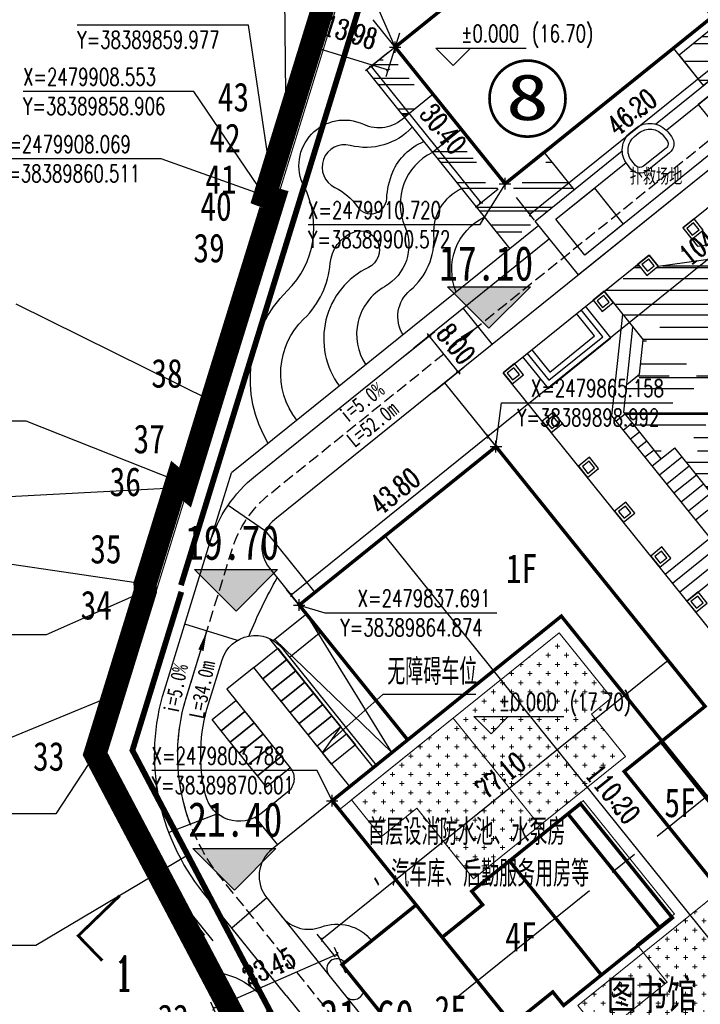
# Model space of a CAD drawing. Extents: x 38389316 to 38391210, y 2479116 to 2480544.
# Tile 18 of 68: x 38389816 to 38389934, y 2479768 to 2479939. Entities that reach past the tile are written whole.
import ezdxf
from ezdxf.enums import TextEntityAlignment as Align

# ---------------------------------------------------------------- set-up
doc = ezdxf.new("R2010")
doc.units = 0
doc.header["$LTSCALE"] = 2
for name, pattern in [('0', [0]), ('CENTER2', [1.125, 0.75, -0.125, 0.125, -0.125]), ('DASH', [0.35, 0.25, -0.1]), ('X2', [10, 8, -2])]:
    doc.linetypes.add(name, pattern=pattern)
doc.layers.get('0').update_dxf_attribs({"linetype": 'CONTINUOUS', "lineweight": 9})
doc.layers.get('Defpoints').update_dxf_attribs({"linetype": 'CONTINUOUS', "lineweight": 9})
for name, color, linetype in [('DIM_COOR', 3, 'CONTINUOUS'), ('DIM_ELEV', 3, 'CONTINUOUS'), ('DIM_SYMB', 3, 'CONTINUOUS'), ('hongxian', 1, 'CONTINUOUS'), ('PUB_TEXT', 7, 'CONTINUOUS'), ('u-road', 4, 'CONTINUOUS'), ('U_室外车位', 3, 'CONTINUOUS'), ('ZJ', 7, 'CONTINUOUS'), ('围墙', 7, 'CENTER2'), ('建筑', 31, 'CONTINUOUS'), ('建筑占地', 3, 'CONTINUOUS'), ('建筑轮廓', 2, 'CONTINUOUS'), ('文字', 7, 'CONTINUOUS'), ('校内道路中线', 1, 'CONTINUOUS'), ('路中线', 7, 'CENTER2'), ('道路', 33, 'CONTINUOUS')]:
    doc.layers.add(name, color=color, linetype=linetype)
for name, color, linetype, lineweight in [('尺寸标注', 7, 'CONTINUOUS', 9), ('屋顶绿化线', 126, 'CONTINUOUS', 9), ('建筑控制线', 6, '0', 9), ('规划坐标', 7, 'CONTINUOUS', 9)]:
    doc.layers.add(name, color=color, linetype=linetype, lineweight=lineweight)
doc.styles.add('-宋体', font='txt', dxfattribs={"width": 0.8})
doc.styles.add('_TCH_DIM', font='SIMPLEX', dxfattribs={"bigfont": 'GBCBIG'})
doc.styles.add('_TCH_LABEL', font='COMPLEX', dxfattribs={"bigfont": 'GBCBIG'})
doc.styles.add('_TCH_LABEL_T3', font='COMPLEX', dxfattribs={"width": 0.705882, "bigfont": 'GBCBIG'})
doc.styles.add('HZTXT', font='txt', dxfattribs={"width": 0.8})
doc.styles.add('中等线体', font='txt', dxfattribs={"width": 0.8})
doc.styles.add('宋体', font='txt', dxfattribs={"width": 0.8, "height": 8})
doc.dimstyles.new('_TCH_ARCH_M_M&&1', dxfattribs={"dimtxt": 1.275, "dimasz": 0.5, "dimexe": 1.25, "dimexo": 1.5, "dimgap": 0.6125, "dimtad": 1, "dimzin": 1, "dimdsep": 46, "dimtxsty": '_TCH_LABEL_T3', "dimblk": 'ARCHTICK', "dimcen": 0.09, "dimclrt": 7, "dimazin": 2, "dimtfac": 1, "dimtix": 1, "dimtmove": 2, "dimatfit": 3, "dimfxl": 1, "dimtolj": 1, "dimtzin": 0, "dimarcsym": 0})
pattern_1 = [(0, (0, 0), (13.97, 6.35), [95.25, -12.7, 31.75, -6.35]), (0, (8.4455, 3.175), (-6.35, 8.4455), [19.05, -2.0955, 38.1, -4.7625]), (0, (3.175, 5.3975), (33.02, 4.2545), [50.8, -8.89, 25.4, -6.35])]

# ---------------------------------------------------------------- blocks, each defined once
blk = doc.blocks.new('hyvahavb')
at = {"layer": 'DIM_ELEV'}
blk.add_hatch(color=10, dxfattribs=at).paths.add_polyline_path([(-173.18, -4360.83), (-182.18, -4351.83), (-164.18, -4351.83)])
at = {"layer": 'DIM_ELEV', "color": 10}
for p, q in [((-173.18, -4360.83), (-182.18, -4351.83)), ((-182.18, -4351.83), (-164.18, -4351.83)), ((-173.18, -4360.83), (-164.18, -4351.83))]:
    blk.add_line(p, q, dxfattribs=at)
blk = doc.blocks.new('_ArchTick')
at = {"color": 0, "linetype": 'ByBlock', "const_width": 0.4}
blk.add_lwpolyline([(-0.5, -0.5), (0.5, 0.5)], dxfattribs=at)
blk = doc.blocks.new('*D84')
at = {"layer": 'Defpoints', "color": 0}
for p in [(38389879.76, 2479849.68), (38389874.65, 2479845.56), (38389943.76, 2479759.73)]:
    blk.add_point(p, dxfattribs=at)
at = {"layer": '尺寸标注', "color": 0, "lineweight": -2}
for p, q in [((38389875.82, 2479846.5), (38389880.74, 2479850.46)), ((38389948.87, 2479763.84), (38389879.76, 2479849.68)), ((38389944.93, 2479760.67), (38389949.84, 2479764.62))]:
    blk.add_line(p, q, dxfattribs=at)
at = {"layer": '尺寸标注', "color": 0, "lineweight": -2, "xscale": 0.5, "yscale": 0.5, "zscale": 0.5}
for p, rotation in [((38389879.76, 2479849.68), 128.8364633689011), ((38389948.87, 2479763.84), 308.8364633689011)]:
    blk.add_blockref('_ArchTick', p, dxfattribs=dict(at, rotation=rotation))
at = {"layer": '尺寸标注', "color": 7, "insert": (38389919.31, 2479804.94), "char_height": 3.5, "attachment_point": 5, "rotation": 308.8365, "style": '_TCH_LABEL_T3'}
blk.add_mtext('\\A1;110.20', dxfattribs=at)
blk = doc.blocks.new('*D91')
at = {"layer": 'Defpoints', "color": 0}
for p in [(38389869.34, 2479942.38), (38389882.7, 2479938.26), (38389880.29, 2479930.44)]:
    blk.add_point(p, dxfattribs=at)
at = {"layer": '尺寸标注', "color": 0, "lineweight": -2}
for p, q in [((38389868.9, 2479940.94), (38389866.56, 2479933.37)), ((38389882.26, 2479936.82), (38389879.92, 2479929.25)), ((38389866.93, 2479934.56), (38389880.29, 2479930.44))]:
    blk.add_line(p, q, dxfattribs=at)
at = {"layer": '尺寸标注', "color": 0, "lineweight": -2, "xscale": 0.5, "yscale": 0.5, "zscale": 0.5}
for p, rotation in [((38389866.93, 2479934.56), 162.8522258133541), ((38389880.29, 2479930.44), 342.8522258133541)]:
    blk.add_blockref('_ArchTick', p, dxfattribs=dict(at, rotation=rotation))
at = {"layer": '尺寸标注', "color": 7, "insert": (38389873.77, 2479937.03), "char_height": 3.5, "attachment_point": 5, "rotation": 342.8522, "style": '_TCH_LABEL_T3'}
blk.add_mtext('\\A1;13.98', dxfattribs=at)
blk = doc.blocks.new('*D101')
at = {"layer": 'Defpoints', "color": 0}
for p in [(38389932.19, 2479823.92), (38389868.81, 2479779.71), (38389872.13, 2479775.57)]:
    blk.add_point(p, dxfattribs=at)
at = {"layer": '尺寸标注', "color": 0, "lineweight": -2}
for p, q in [((38389928.86, 2479828.06), (38389868.81, 2479779.71)), ((38389931.25, 2479825.09), (38389928.08, 2479829.03)), ((38389871.19, 2479776.74), (38389868.02, 2479780.68))]:
    blk.add_line(p, q, dxfattribs=at)
at = {"layer": '尺寸标注', "color": 0, "lineweight": -2, "xscale": 0.5, "yscale": 0.5, "zscale": 0.5}
for p, rotation in [((38389928.86, 2479828.06), 38.83646366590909), ((38389868.81, 2479779.71), 218.8364636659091)]:
    blk.add_blockref('_ArchTick', p, dxfattribs=dict(at, rotation=rotation))
at = {"layer": '尺寸标注', "color": 7, "insert": (38389899.8, 2479808.19), "char_height": 3.5, "attachment_point": 5, "rotation": 38.8365, "style": '_TCH_LABEL_T3'}
blk.add_mtext('\\A1;77.10', dxfattribs=at)
blk = doc.blocks.new('*D102')
at = {"layer": 'Defpoints', "color": 0}
for p in [(38389982.24, 2479928.24), (38389897.59, 2479866.9), (38389900.92, 2479862.77)]:
    blk.add_point(p, dxfattribs=at)
at = {"layer": '尺寸标注', "color": 0, "lineweight": -2}
for p, q in [((38389981.3, 2479929.41), (38389978.13, 2479933.34)), ((38389978.91, 2479932.37), (38389897.59, 2479866.9)), ((38389899.98, 2479863.94), (38389896.81, 2479867.87))]:
    blk.add_line(p, q, dxfattribs=at)
at = {"layer": '尺寸标注', "color": 0, "lineweight": -2, "xscale": 0.5, "yscale": 0.5, "zscale": 0.5}
for p, rotation in [((38389978.91, 2479932.37), 38.83647059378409), ((38389897.59, 2479866.9), 218.8364705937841)]:
    blk.add_blockref('_ArchTick', p, dxfattribs=dict(at, rotation=rotation))
at = {"layer": '尺寸标注', "color": 7, "insert": (38389935.94, 2479901.31), "char_height": 3.5, "attachment_point": 5, "rotation": 38.8365, "style": '_TCH_LABEL_T3'}
blk.add_mtext('\\A1;104.40', dxfattribs=at)
blk = doc.blocks.new('*D103')
at = {"layer": 'Defpoints', "color": 0}
for p in [(38389937.52, 2479938.5), (38389901.53, 2479909.53), (38389904.86, 2479905.4)]:
    blk.add_point(p, dxfattribs=at)
at = {"layer": '尺寸标注', "color": 0, "lineweight": -2}
for p, q in [((38389938.46, 2479937.33), (38389941.63, 2479933.4)), ((38389940.84, 2479934.37), (38389904.86, 2479905.4)), ((38389902.47, 2479908.36), (38389905.64, 2479904.43))]:
    blk.add_line(p, q, dxfattribs=at)
at = {"layer": '尺寸标注', "color": 0, "lineweight": -2, "xscale": 0.5, "yscale": 0.5, "zscale": 0.5}
for p, rotation in [((38389940.84, 2479934.37), 38.83647047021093), ((38389904.86, 2479905.4), 218.8364704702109)]:
    blk.add_blockref('_ArchTick', p, dxfattribs=dict(at, rotation=rotation))
at = {"layer": '尺寸标注', "color": 7, "insert": (38389922.53, 2479923.16), "char_height": 3.5, "attachment_point": 5, "rotation": 38.8365, "style": '_TCH_LABEL_T3'}
blk.add_mtext('\\A1;46.20', dxfattribs=at)
blk = doc.blocks.new('*D104')
at = {"layer": 'Defpoints', "color": 0}
for p in [(38389881.48, 2479934.38), (38389900.55, 2479910.7), (38389896.41, 2479907.37)]:
    blk.add_point(p, dxfattribs=at)
at = {"layer": '尺寸标注', "color": 0, "lineweight": -2}
for p, q in [((38389880.31, 2479933.44), (38389876.38, 2479930.27)), ((38389877.35, 2479931.05), (38389896.41, 2479907.37)), ((38389899.38, 2479909.76), (38389895.44, 2479906.59))]:
    blk.add_line(p, q, dxfattribs=at)
at = {"layer": '尺寸标注', "color": 0, "lineweight": -2, "xscale": 0.5, "yscale": 0.5, "zscale": 0.5}
for p, rotation in [((38389877.35, 2479931.05), 128.8364705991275), ((38389896.41, 2479907.37), 308.8364705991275)]:
    blk.add_blockref('_ArchTick', p, dxfattribs=dict(at, rotation=rotation))
at = {"layer": '尺寸标注', "color": 7, "insert": (38389889.86, 2479920.23), "char_height": 3.5, "attachment_point": 5, "rotation": 308.8365, "style": '_TCH_LABEL_T3'}
blk.add_mtext('\\A1;30.40', dxfattribs=at)
blk = doc.blocks.new('JHAJAVHB')
at = {"layer": '道路'}
h = blk.add_hatch(dxfattribs=at)
h.set_pattern_fill('AR-RROOF', color=170, scale=5, style=0)
h.set_pattern_definition([(77.672934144, (27771340.876, -34495599.234), (9.1860816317, 12.2922456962), [95.25, -12.7, 31.75, -6.35]), (77.672934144, (27771345.781, -34495591.661), (6.8951139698, -8.0066455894), [19.05, -2.0955, 38.1, -4.7625]), (77.672934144, (27771346.827, -34495597.2843), (11.2059145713, 31.3504170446), [50.8, -8.89, 25.4, -6.35])])
h.paths.add_polyline_path([(38389983.31, 2479843.98), (38389985.2, 2479854.1), (38389962.93, 2479852.23), (38389957.37, 2479859.14), (38389951.14, 2479854.12), (38389955.43, 2479848.79), (38389951.74, 2479837.91), (38389971.49, 2479813.38), (38389969.15, 2479811.49), (38389975.64, 2479803.44), (38389980.46, 2479802.92), (38389982.67, 2479804.69), (38389988.63, 2479804.05), (38389995.39, 2479795.65), (38390001.24, 2479800.35), (38389999.67, 2479802.3), (38390001.62, 2479803.86), (38390008.29, 2479821.83), (38389999.28, 2479824.15)])
at = {"layer": '道路', "flags": 128}
for points in [[(38389922.18, 2479850.71), (38389977.87, 2479781.54)], [(38389951.74, 2479837.91), (38389971.49, 2479813.38)], [(38389946.01, 2479821.11), (38389957.69, 2479830.51)], [(38389947.26, 2479819.55), (38389958.95, 2479828.95)], [(38389948.52, 2479817.99), (38389960.2, 2479827.4)], [(38390003.18, 2479801.92), (38390001.62, 2479803.86), (38390009.35, 2479824.66)], [(38389949.77, 2479816.43), (38389957.56, 2479822.7)], [(38389957.56, 2479822.7), (38389974.6, 2479801.54)], [(38389960.07, 2479819.59), (38389963.97, 2479822.72)], [(38389961.33, 2479818.03), (38389965.22, 2479821.17)], [(38389962.58, 2479816.47), (38389966.47, 2479819.61)], [(38389963.83, 2479814.91), (38389967.73, 2479818.05)], [(38389965.09, 2479813.36), (38389968.98, 2479816.49)], [(38390009.03, 2479806.62), (38390021.8, 2479816.9)], [(38389966.34, 2479811.8), (38389970.24, 2479814.93)], [(38389967.6, 2479810.24), (38389971.49, 2479813.38)], [(38389969.15, 2479811.49), (38389975.64, 2479803.44)], [(38389968.85, 2479808.68), (38389970.41, 2479809.94)], [(38389970.1, 2479807.12), (38389971.66, 2479808.38)], [(38389971.36, 2479805.57), (38389972.92, 2479806.82)], [(38389972.61, 2479804.01), (38389974.17, 2479805.26)], [(38389973.87, 2479802.45), (38389975.43, 2479803.71)], [(38389980.46, 2479802.92), (38389982.67, 2479804.69)], [(38389982.67, 2479804.69), (38389988.63, 2479804.05)], [(38389995.39, 2479795.65), (38389988.63, 2479804.05)], [(38389975.64, 2479803.44), (38389990.41, 2479801.84)], [(38389977.87, 2479781.54), (38390003.18, 2479801.92)], [(38389974.6, 2479801.54), (38389992.18, 2479799.64)], [(38389981.26, 2479784.26), (38389976.87, 2479789.72), (38389987.77, 2479798.49), (38389992.16, 2479793.04)], [(38389982.03, 2479784.89), (38389978.27, 2479789.56), (38389987.62, 2479797.09), (38389991.38, 2479792.41)], [(38389982.81, 2479785.52), (38389979.68, 2479789.41), (38389987.47, 2479795.68), (38389990.6, 2479791.79)]]:
    blk.add_lwpolyline(points, dxfattribs=at)
for points in [[(38389944.44, 2479823.05), (38389946.39, 2479824.62), (38389947.96, 2479822.67), (38389946.01, 2479821.11)], [(38389945.15, 2479822.98), (38389946.31, 2479823.92), (38389947.25, 2479822.75), (38389946.09, 2479821.81)], [(38389950.71, 2479815.26), (38389952.66, 2479816.83), (38389954.23, 2479814.88), (38389952.28, 2479813.32)], [(38389951.42, 2479815.19), (38389952.59, 2479816.13), (38389953.53, 2479814.96), (38389952.36, 2479814.02)], [(38389956.99, 2479807.47), (38389958.93, 2479809.04), (38389960.5, 2479807.1), (38389958.55, 2479805.53)], [(38390007.46, 2479808.57), (38390009.41, 2479810.14), (38390010.97, 2479808.19), (38390009.03, 2479806.62)], [(38390008.16, 2479808.49), (38390009.33, 2479809.43), (38390010.27, 2479808.26), (38390009.1, 2479807.32)], [(38389957.69, 2479807.4), (38389958.86, 2479808.34), (38389959.8, 2479807.17), (38389958.63, 2479806.23)], [(38389999.67, 2479802.3), (38390001.62, 2479803.86), (38390003.18, 2479801.92), (38390001.24, 2479800.35)], [(38390000.37, 2479802.22), (38390001.54, 2479803.16), (38390002.48, 2479801.99), (38390001.31, 2479801.05)], [(38389963.26, 2479799.69), (38389965.2, 2479801.25), (38389966.77, 2479799.31), (38389964.82, 2479797.74)], [(38389963.96, 2479799.61), (38389965.13, 2479800.55), (38389966.07, 2479799.38), (38389964.9, 2479798.44)], [(38389991.88, 2479796.03), (38389993.83, 2479797.59), (38389995.39, 2479795.65), (38389993.45, 2479794.08)], [(38389992.58, 2479795.95), (38389993.75, 2479796.89), (38389994.69, 2479795.72), (38389993.52, 2479794.78)], [(38389969.53, 2479791.9), (38389971.47, 2479793.46), (38389973.04, 2479791.52), (38389971.1, 2479789.95)], [(38389970.23, 2479791.82), (38389971.4, 2479792.76), (38389972.34, 2479791.59), (38389971.17, 2479790.65)], [(38389976.3, 2479783.48), (38389978.25, 2479785.05), (38389979.82, 2479783.1), (38389977.87, 2479781.54)], [(38389977, 2479783.41), (38389978.17, 2479784.35), (38389979.11, 2479783.18), (38389977.94, 2479782.24)]]:
    blk.add_lwpolyline(points, close=True, dxfattribs=at)
blk.add_lwpolyline([(38390009.03, 2479806.62), (38390006.48, 2479809.78), (38390011.91, 2479824.37, -0.58187), (38390015.34, 2479824.93), (38390021.8, 2479816.9)], format="xyb", dxfattribs=at)
blk = doc.blocks.new('*D132')
at = {"layer": 'Defpoints', "color": 0}
for p in [(38389900.92, 2479862.77), (38389863.47, 2479839.43), (38389866.8, 2479835.3)]:
    blk.add_point(p, dxfattribs=at)
at = {"layer": '尺寸标注', "color": 0, "lineweight": -2}
for p, q in [((38389897.59, 2479866.9), (38389863.47, 2479839.43)), ((38389899.98, 2479863.94), (38389896.81, 2479867.87)), ((38389865.86, 2479836.47), (38389862.69, 2479840.41))]:
    blk.add_line(p, q, dxfattribs=at)
at = {"layer": '尺寸标注', "color": 0, "lineweight": -2, "xscale": 0.5, "yscale": 0.5, "zscale": 0.5}
for p, rotation in [((38389897.59, 2479866.9), 38.83646366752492), ((38389863.47, 2479839.43), 218.8364636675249)]:
    blk.add_blockref('_ArchTick', p, dxfattribs=dict(at, rotation=rotation))
at = {"layer": '尺寸标注', "color": 7, "insert": (38389881.49, 2479857.47), "char_height": 3.5, "attachment_point": 5, "rotation": 38.8365, "style": '_TCH_LABEL_T3'}
blk.add_mtext('\\A1;43.80', dxfattribs=at)
blk = doc.blocks.new('A$C27605B2D')
at = {"layer": '建筑轮廓', "const_width": 600, "flags": 128}
for points in [[(24900, 110200), (24900, 80200), (8100, 80200), (8100, 57000), (-8400, 57000), (-8400, 23200), (8100, 23200), (8100, 0), (59100, 0), (59100, 52400), (68700, 52400), (68700, 110200)], [(8100, 0), (8100, 30400), (17100, 30400), (17100, 27400), (38500, 27400), (38500, 52800), (17100, 52800), (17100, 49800), (8100, 49800), (8100, 80200), (59100, 80200), (59100, 0)], [(8100, 49800), (17100, 49800), (17100, 52800), (25500, 52800), (25500, 27400), (17100, 27400), (17100, 30400), (8100, 30400)], [(50700, 52400), (58900, 52400), (58900, 27800), (50700, 27800)]]:
    blk.add_lwpolyline(points, close=True, dxfattribs=at)
blk.add_lwpolyline([(38500, 27400), (41300, 27400), (41300, 52800), (38500, 52800)], dxfattribs=at)
blk = doc.blocks.new('*D149')
at = {"layer": 'Defpoints', "color": 0}
for p in [(38389873.56, 2479772.51), (38389850.03, 2479767.74), (38389852.1, 2479763.05)]:
    blk.add_point(p, dxfattribs=at)
at = {"layer": '尺寸标注', "color": 0, "lineweight": -2}
for p, q in [((38389872.95, 2479773.88), (38389870.98, 2479778.35)), ((38389871.49, 2479777.2), (38389850.03, 2479767.74)), ((38389851.5, 2479764.42), (38389849.53, 2479768.89))]:
    blk.add_line(p, q, dxfattribs=at)
at = {"layer": '尺寸标注', "color": 0, "lineweight": -2, "xscale": 0.5, "yscale": 0.5, "zscale": 0.5}
for p, rotation in [((38389871.49, 2479777.2), 23.80037814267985), ((38389850.03, 2479767.74), 203.8003781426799)]:
    blk.add_blockref('_ArchTick', p, dxfattribs=dict(at, rotation=rotation))
at = {"layer": '尺寸标注', "color": 7, "insert": (38389859.65, 2479774.99), "char_height": 3.5, "attachment_point": 5, "rotation": 23.8004, "style": '_TCH_LABEL_T3'}
blk.add_mtext('\\A1;23.45', dxfattribs=at)
blk = doc.blocks.new('*D178')
at = {"layer": 'Defpoints', "color": 0}
for p in [(38389887.42, 2479884.35), (38389881.98, 2479879.96), (38389886.99, 2479873.73)]:
    blk.add_point(p, dxfattribs=at)
at = {"layer": '尺寸标注', "color": 0, "lineweight": -2}
for p, q in [((38389883.15, 2479880.9), (38389888.4, 2479885.13)), ((38389887.42, 2479884.35), (38389887.11, 2479884.74)), ((38389892.44, 2479878.11), (38389887.42, 2479884.35)), ((38389888.16, 2479874.67), (38389893.41, 2479878.9)), ((38389892.44, 2479878.11), (38389892.75, 2479877.72))]:
    blk.add_line(p, q, dxfattribs=at)
at = {"layer": '尺寸标注', "color": 0, "lineweight": -2, "xscale": 0.5, "yscale": 0.5, "zscale": 0.5}
for p, rotation in [((38389887.42, 2479884.35), 308.836470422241), ((38389892.44, 2479878.11), 128.836470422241)]:
    blk.add_blockref('_ArchTick', p, dxfattribs=dict(at, rotation=rotation))
at = {"layer": '尺寸标注', "color": 7, "insert": (38389892.07, 2479882.95), "char_height": 3.5, "attachment_point": 5, "rotation": 308.8365, "style": '_TCH_LABEL_T3'}
blk.add_mtext('\\A1;8.00', dxfattribs=at)

msp = doc.modelspace()

# ---------------------------------------------------------------- hatches: boundary and pattern name
at = {"layer": '屋顶绿化线'}
h = msp.add_hatch(dxfattribs=at)
h.set_pattern_fill('CROSS', color=256, style=0)
h.set_pattern_definition([(0, (0, 0), (1.5875, 1.5875), [0.79375, -2.38125]), (90, (0.3969, -0.3969), (-1.5875, 1.5875), [0.79375, -2.38125])])
h.paths.add_polyline_path([(38389895.099, 2479790.261), (38389921.428, 2479811.457), (38389915.533, 2479818.779), (38389919.038, 2479821.6), (38389909.945, 2479832.895), (38389873.958, 2479803.923), (38389879.1, 2479797.536), (38389885.254, 2479802.49)])
h.paths.add_polyline_path([(38389942.781, 2479792.109), (38389913.181, 2479768.279), (38389917.508, 2479762.904), (38389910.498, 2479757.26), (38389921.159, 2479744.018), (38389957.769, 2479773.492)])
at = {"layer": '道路'}
h = msp.add_hatch(dxfattribs=at)
h.set_pattern_fill('AR-RROOF', color=170, scale=5, style=0)
h.set_pattern_definition([(7e-06, (38390256.522, 2480347.759), (13.97, 6.35), [95.25, -12.7, 31.75, -6.35]), (7e-06, (38390264.967, 2480350.934), (-6.35, 8.4455), [19.05, -2.0955, 38.1, -4.7625]), (7e-06, (38390259.697, 2480353.1564), (33.02, 4.254504), [50.8, -8.89, 25.4, -6.35])])
h.paths.add_polyline_path([(38389935.281, 2479943.671), (38389930.829, 2479949.201), (38389937.759, 2479954.781), (38389947.352, 2479942.865), (38389946.52, 2479937.058), (38389934.986, 2479927.772), (38389930.723, 2479933.068), (38389937.499, 2479938.524), (38389938.668, 2479939.465)])
h = msp.add_hatch(dxfattribs=at)
h.set_pattern_fill('AR-RROOF', color=170, scale=5, style=0)
h.set_pattern_definition(pattern_1)
h.paths.add_polyline_path([(38389876.522, 2479930.385), (38389883.105, 2479922.208), (38389886.923, 2479925.281), (38389880.34, 2479933.458)])
h = msp.add_hatch(dxfattribs=at)
h.set_pattern_fill('AR-RROOF', color=170, scale=5, style=0)
h.set_pattern_definition(pattern_1)
h.paths.add_polyline_path([(38389908.29, 2479915.007), (38389905.834, 2479913.03), (38389904.081, 2479911.619), (38389900.344, 2479908.611), (38389891.814, 2479919.206), (38389887.996, 2479916.132), (38389900.788, 2479900.24), (38389907.564, 2479905.695), (38389907.564, 2479905.695), (38389912.553, 2479909.712)])

# ---------------------------------------------------------------- linework, layer by layer
at = {"layer": 'DIM_COOR', "color": 3}
for p, q in [((38389881.508, 2479934.399), (38389868.549, 2479964.028)), ((38389862.629, 2479920.62), (38389862.302, 2479950.99)), ((38389856.111, 2479938.209), (38389826.411, 2479938.209)), ((38389859.977, 2479912.025), (38389856.111, 2479938.209)), ((38389881.508, 2479933.399), (38389881.508, 2479935.399)), ((38389880.508, 2479934.399), (38389882.508, 2479934.399)), ((38389846.607, 2479926.711), (38389817.017, 2479926.711)), ((38389858.906, 2479908.553), (38389846.607, 2479926.711)), ((38389862.629, 2479919.62), (38389862.629, 2479921.62)), ((38389861.629, 2479920.62), (38389863.629, 2479920.62)), ((38389840.924, 2479915.039), (38389812.654, 2479915.039)), ((38389860.511, 2479908.069), (38389840.924, 2479915.039)), ((38389859.977, 2479911.025), (38389859.977, 2479913.025)), ((38389858.977, 2479912.025), (38389860.977, 2479912.025)), ((38389900.572, 2479909.72), (38389900.572, 2479911.72)), ((38389858.906, 2479907.553), (38389858.906, 2479909.553)), ((38389900.572, 2479910.72), (38389896.122, 2479903.607)), ((38389899.572, 2479910.72), (38389901.572, 2479910.72)), ((38389857.906, 2479908.553), (38389859.906, 2479908.553)), ((38389859.511, 2479908.069), (38389861.511, 2479908.069)), ((38389860.511, 2479907.069), (38389860.511, 2479909.069)), ((38389896.122, 2479903.607), (38389866.422, 2479903.607)), ((38389849.696, 2479873.099), (38389815.829, 2479889.828)), ((38389849.696, 2479872.099), (38389849.696, 2479874.099)), ((38389848.696, 2479873.099), (38389850.696, 2479873.099)), ((38389898.992, 2479865.158), (38389899.964, 2479872.737)), ((38389899.964, 2479872.737), (38389929.664, 2479872.737)), ((38389817.541, 2479869.562), (38389787.841, 2479869.562)), ((38389843.69, 2479859.24), (38389817.541, 2479869.562)), ((38389897.992, 2479865.158), (38389899.992, 2479865.158)), ((38389898.992, 2479864.158), (38389898.992, 2479866.158)), ((38389843.69, 2479858.24), (38389843.69, 2479860.24)), ((38389842.69, 2479859.24), (38389844.69, 2479859.24)), ((38389845.083, 2479857.07), (38389845.083, 2479859.07)), ((38389845.083, 2479858.07), (38389814.626, 2479856.451)), ((38389844.083, 2479858.07), (38389846.083, 2479858.07)), ((38389838.15, 2479841.287), (38389813.09, 2479844.998)), ((38389837.15, 2479841.287), (38389839.15, 2479841.287)), ((38389838.15, 2479840.287), (38389838.15, 2479842.287)), ((38389838.213, 2479839.143), (38389838.213, 2479841.143)), ((38389838.213, 2479840.143), (38389821.034, 2479832.541)), ((38389837.213, 2479840.143), (38389839.213, 2479840.143)), ((38389863.874, 2479837.691), (38389865.874, 2479837.691)), ((38389864.874, 2479836.691), (38389864.874, 2479838.691)), ((38389864.874, 2479837.691), (38389869.315, 2479836.329)), ((38389869.315, 2479836.329), (38389899.125, 2479836.329)), ((38389821.034, 2479832.541), (38389791.774, 2479832.541)), ((38389829.5, 2479810.903), (38389829.5, 2479812.903)), ((38389829.5, 2479811.903), (38389822.704, 2479801.494)), ((38389828.5, 2479811.903), (38389830.5, 2479811.903)), ((38389868.015, 2479809.01), (38389839.305, 2479809.01)), ((38389870.601, 2479803.788), (38389868.015, 2479809.01)), ((38389869.601, 2479803.788), (38389871.601, 2479803.788)), ((38389870.601, 2479802.788), (38389870.601, 2479804.788)), ((38389822.704, 2479801.494), (38389793.004, 2479801.494))]:
    msp.add_line(p, q, dxfattribs=at)
at = {"layer": 'DIM_ELEV', "color": 3}
for p, q in [((38389891.59, 2479931.224), (38389888.59, 2479934.224)), ((38389888.59, 2479934.224), (38389904.24, 2479934.224)), ((38389891.59, 2479931.224), (38389894.59, 2479934.224)), ((38389898.13, 2479815.383), (38389895.13, 2479818.383)), ((38389895.13, 2479818.383), (38389910.78, 2479818.383)), ((38389898.13, 2479815.383), (38389901.13, 2479818.383))]:
    msp.add_line(p, q, dxfattribs=at)
at = {"layer": 'DIM_SYMB', "color": 3}
for points in [[(38389858.49, 2479855.917, 0, 0, 0), (38389895.879, 2479886.017, 0, 0.933, 0), (38389893.153, 2479883.822, 0, 0, 0)], [(38389847.631, 2479829.19, 0, 0, 0), (38389848.874, 2479833.212, 0, 0.933, 0), (38389847.84, 2479829.868, 0, 0, 0)]]:
    msp.add_lwpolyline(points, format="xyseb", dxfattribs=at)
at = {"layer": 'DIM_SYMB', "color": 3, "flags": 128}
msp.add_lwpolyline([(38389846.012, 2479799.712, -0.166798), (38389845.336, 2479821.772), (38389848.874, 2479833.212)], format="xyb", dxfattribs=at)
at = {"layer": 'DIM_SYMB', "color": 0, "flags": 128}
for points in [[(38389832.617, 2479822.006), (38389808.478, 2479812.109), (38389752.547, 2479812.109)], [(38389895.496, 2479822.204), (38389879.354, 2479822.204), (38389870.53, 2479814.322)], [(38389845.546, 2479794.364), (38389819.193, 2479778.685), (38389770.888, 2479778.685)]]:
    msp.add_lwpolyline(points, dxfattribs=at)
at = {"layer": 'DIM_SYMB', "const_width": 0.5}
msp.add_lwpolyline([(38389830.744, 2479776.058), (38389826.574, 2479780.371), (38389833.763, 2479787.322)], dxfattribs=at)
at = {"layer": 'hongxian', "linetype": 'CENTER2', "ltscale": 10, "const_width": 4, "flags": 128}
msp.add_lwpolyline([(38389895.821, 2480028.193), (38389931.464, 2480063.836), (38389967.107, 2480099.478), (38390034.514, 2480012.704), (38390085.513, 2479951.337), (38390109.125, 2479922.008), (38390099.174, 2479835.353), (38390090.018, 2479755.614), (38390089.574, 2479753.321), (38390087.685, 2479746.141), (38390087.168, 2479744.568), (38390086.821, 2479743.508), (38390085.995, 2479741.198), (38390084.384, 2479737.279), (38390082.352, 2479732.869), (38390079.285, 2479727.323), (38390075.397, 2479721.295), (38390071.094, 2479715.722), (38390066.159, 2479710.286), (38390059.432, 2479704.206), (38390057.516, 2479702.804), (38390006.515, 2479673.75), (38389771.971, 2479540.139), (38389769.573, 2479540.772), (38389767.541, 2479540.37), (38389758.715, 2479556.815), (38389776.68, 2479567.049), (38389761.772, 2479593.219), (38389796.421, 2479704.964), (38389796.94, 2479706.639), (38389842.037, 2479730.453), (38389853.283, 2479766.864), (38389829.5, 2479811.903), (38389838.213, 2479840.143), (38389838.15, 2479841.287), (38389843.69, 2479859.24), (38389845.083, 2479858.07), (38389849.696, 2479873.099), (38389860.511, 2479908.069), (38389859.262, 2479908.421), (38389858.906, 2479908.553), (38389859.977, 2479912.025), (38389862.629, 2479920.62)], close=True, dxfattribs=at)
at = {"layer": 'u-road', "flags": 128}
for points in [[(38389930.18, 2479741.089), (38390032.929, 2479823.81, 0.4142135), (38390034.751, 2479840.683), (38389968.028, 2479923.562, 0.4142136), (38389951.156, 2479925.384), (38389860.642, 2479852.516, 0.4142187), (38389859.731, 2479844.079), (38389866.128, 2479836.133)], [(38389862.622, 2479770.006), (38389848.219, 2479787.897, -0.2494295), (38389841.515, 2479822.954), (38389849.409, 2479848.48, -0.149354), (38389857.287, 2479860.084), (38389884.758, 2479882.199)], [(38389856.189, 2479832.342, -0.0363725), (38389861.08, 2479842.404, -0.0363725)], [(38389852.347, 2479823.113), (38389863.321, 2479809.481, -0.4142136), (38389862.866, 2479805.263), (38389858.226, 2479801.528, -0.5516142), (38389848.624, 2479804.82, -0.1338506), (38389849.158, 2479820.59), (38389851.514, 2479828.209, -0.6007297), (38389861.92, 2479830.198), (38389878.234, 2479809.933)], [(38389880.415, 2479811.689), (38389860.163, 2479795.385, 0.4142143), (38389859.252, 2479786.949), (38389859.252, 2479786.949)], [(38389861.838, 2479783.737), (38389861.838, 2479783.737, 0.3248933), (38389868.645, 2479781.891, -0.3248931), (38389877.438, 2479779.508, 0.3248931)], [(38389862.622, 2479770.006), (38389899.549, 2479724.138, -0.0208607), (38389899.549, 2479724.138, -0.0208607)]]:
    msp.add_lwpolyline(points, format="xyb", dxfattribs=at)
for points in [[(38389908.285, 2479901.14), (38389884.758, 2479882.199)], [(38389893.327, 2479889.098), (38389898.343, 2479882.866)], [(38389859.037, 2479850.523), (38389852.554, 2479854.975)], [(38389866.128, 2479836.133), (38389860.413, 2479831.532)], [(38389860.676, 2479831.744), (38389880.961, 2479812.128), (38389866.128, 2479836.133)], [(38389854.155, 2479831.579), (38389845.053, 2479834.394)], [(38389868.637, 2479833.018), (38389863.184, 2479828.628)], [(38389877.767, 2479809.557), (38389859.812, 2479831.859)], [(38389857.02, 2479826.875), (38389852.347, 2479823.113)], [(38389873.639, 2479806.234), (38389857.02, 2479826.875)], [(38389890.23, 2479819.591), (38389884.778, 2479815.201)], [(38389850.738, 2479801.497), (38389842.27, 2479798.299)], [(38389857.26, 2479800.893), (38389861.093, 2479796.133)], [(38389859.252, 2479786.949), (38389853.209, 2479781.698)], [(38389859.252, 2479786.949), (38389870.038, 2479773.551)], [(38389870.038, 2479773.551), (38389899.435, 2479737.037)]]:
    msp.add_lwpolyline(points, dxfattribs=at)
at = {"layer": 'u-road'}
for centre, start, end in [((38389871.401, 2479774.648), 38.83657, 218.83657), ((38389874.286, 2479771.065), 218.83657, 349.9161)]:
    msp.add_arc(centre, 1.75, start, end, dxfattribs=at)
at = {"layer": 'U_室外车位'}
for points in [[(38389861.149, 2479830.199), (38389862.716, 2479828.252), (38389858.588, 2479824.928), (38389857.02, 2479826.875)], [(38389862.716, 2479828.252), (38389864.284, 2479826.304), (38389860.156, 2479822.981), (38389858.588, 2479824.928)], [(38389864.284, 2479826.304), (38389865.852, 2479824.357), (38389861.724, 2479821.033), (38389860.156, 2479822.981)], [(38389865.852, 2479824.357), (38389867.42, 2479822.409), (38389863.291, 2479819.086), (38389861.724, 2479821.033)], [(38389867.42, 2479822.409), (38389868.987, 2479820.462), (38389864.859, 2479817.138), (38389863.291, 2479819.086)], [(38389853.915, 2479821.165), (38389855.482, 2479819.218), (38389851.354, 2479815.894), (38389849.786, 2479817.842)], [(38389855.482, 2479819.218), (38389857.05, 2479817.271), (38389852.922, 2479813.947), (38389851.354, 2479815.894)], [(38389868.987, 2479820.462), (38389870.555, 2479818.515), (38389866.427, 2479815.191), (38389864.859, 2479817.139)], [(38389857.05, 2479817.271), (38389858.618, 2479815.323), (38389854.489, 2479812), (38389852.922, 2479813.947)], [(38389870.556, 2479818.515), (38389872.124, 2479816.568), (38389867.995, 2479813.244), (38389866.428, 2479815.192)], [(38389858.618, 2479815.323), (38389860.186, 2479813.376), (38389856.057, 2479810.052), (38389854.489, 2479812)], [(38389860.186, 2479813.376), (38389861.753, 2479811.429), (38389857.625, 2479808.105), (38389856.057, 2479810.052)], [(38389861.753, 2479811.429), (38389863.321, 2479809.481), (38389859.193, 2479806.158), (38389857.625, 2479808.105)]]:
    msp.add_lwpolyline(points, close=True, dxfattribs=at)
at = {"layer": 'U_室外车位', "color": 83}
msp.add_lwpolyline([(38389873.064, 2479815.4), (38389874.632, 2479813.452), (38389870.504, 2479810.129), (38389868.936, 2479812.077), (38389873.064, 2479815.4), (38389872.124, 2479816.568), (38389867.995, 2479813.244), (38389868.936, 2479812.077), (38389872.124, 2479816.568)], dxfattribs=at)
at = {"layer": 'ZJ', "color": 3, "linetype": 'Continuous', "const_width": 0.471}
msp.add_lwpolyline([(38389911.046, 2479925.473, 1), (38389897.87, 2479925.473, 1)], format="xyb", close=True, dxfattribs=at)
at = {"layer": '围墙', "linetype": 'DASH', "ltscale": 6, "const_width": 0.2, "flags": 128}
for points in [[(38389898.835, 2480030.5), (38389830.899, 2479810.324)], [(38389830.899, 2479810.324), (38389853.822, 2479766.914), (38389842.454, 2479730.108), (38389797.356, 2479706.293), (38389762.314, 2479593.278), (38389777.362, 2479566.862)]]:
    msp.add_lwpolyline(points, dxfattribs=at)
at = {"layer": '屋顶绿化线', "flags": 128}
for points in [[(38389873.958, 2479803.923), (38389879.1, 2479797.536), (38389885.254, 2479802.49), (38389895.099, 2479790.261), (38389921.428, 2479811.457), (38389915.533, 2479818.779), (38389919.038, 2479821.6), (38389909.945, 2479832.895)], [(38389921.159, 2479744.018), (38389910.498, 2479757.26), (38389917.508, 2479762.904), (38389913.181, 2479768.279), (38389942.781, 2479792.109), (38389957.769, 2479773.492)]]:
    msp.add_lwpolyline(points, close=True, dxfattribs=at)
at = {"layer": '建筑', "color": 152, "linetype": 'DASH', "ltscale": 10, "const_width": 0.2, "flags": 128}
msp.add_lwpolyline([(38389871.855, 2479802.23), (38389891.562, 2479818.096), (38389907.428, 2479798.388), (38389914.127, 2479803.781), (38389929.93, 2479784.152), (38389923.387, 2479778.885), (38389928.654, 2479772.341), (38389908.791, 2479756.35)], close=True, dxfattribs=at)
at = {"layer": '建筑占地', "color": 6, "flags": 128}
for points in [[(38389917.495, 2479963.372), (38389936.559, 2479939.692), (38389900.572, 2479910.72), (38389881.509, 2479934.398)], [(38389864.874, 2479837.691), (38389898.992, 2479865.158), (38389935.238, 2479820.136), (38389927.76, 2479814.115), (38389960.62, 2479773.299), (38389920.894, 2479741.317), (38389906.346, 2479759.388), (38389893.493, 2479749.041), (38389872.297, 2479775.369), (38389885.15, 2479785.716), (38389870.601, 2479803.788), (38389883.687, 2479814.323)], [(38389911.463, 2479801.509), (38389901.337, 2479793.356), (38389917.265, 2479773.571), (38389927.391, 2479781.724)]]:
    msp.add_lwpolyline(points, close=True, dxfattribs=at)
at = {"layer": '建筑控制线', "linetype": 'X2', "const_width": 1, "flags": 128}
for points in [[(38389844.382, 2479841.134), (38389849.418, 2479857.455), (38389849.963, 2479859.222), (38389864.635, 2479906.77), (38389865.711, 2479910.257), (38389868.362, 2479918.851), (38389901.116, 2480025.002), (38389907.36, 2480031.246), (38389960.223, 2480084.109)], [(38390101.436, 2479907.64), (38390093.2, 2479835.926), (38390093.199, 2479835.913), (38390084.084, 2479756.528), (38390083.721, 2479754.656), (38390081.928, 2479747.841), (38390081.531, 2479746.63), (38390081.526, 2479746.618), (38390081.144, 2479745.452), (38390080.392, 2479743.35), (38390078.882, 2479739.676), (38390076.995, 2479735.58), (38390074.133, 2479730.404), (38390070.493, 2479724.761), (38390066.491, 2479719.578), (38390061.916, 2479714.539), (38390055.639, 2479708.865), (38390054.249, 2479707.848), (38390027.126, 2479692.397), (38390027.105, 2479692.384), (38389771.132, 2479546.566), (38389771.008, 2479546.599), (38389766.768, 2479554.497), (38389784.863, 2479564.805), (38389768.274, 2479593.928), (38389801.936, 2479702.492), (38389847.036, 2479726.308), (38389859.749, 2479767.468), (38389835.966, 2479812.508), (38389844.445, 2479839.99)]]:
    msp.add_lwpolyline(points, dxfattribs=at)
at = {"layer": '建筑轮廓', "const_width": 0.6, "flags": 128}
msp.add_lwpolyline([(38389917.495, 2479963.372), (38389881.508, 2479934.399), (38389900.572, 2479910.72), (38389936.559, 2479939.692)], close=True, dxfattribs=at)
at = {"layer": '校内道路中线', "color": 10, "linetype": 'DASH', "ltscale": 4, "flags": 128}
msp.add_lwpolyline([(38389902.664, 2479726.647), (38389851.334, 2479790.405, -0.2494295), (38389845.336, 2479821.772), (38389853.231, 2479847.298, -0.149354), (38389859.796, 2479856.968), (38389961.11, 2479938.533)], format="xyb", dxfattribs=at)
at = {"layer": '规划坐标', "color": 7, "linetype": 'Continuous'}
for centre in [(38389862.629, 2479920.62), (38389859.977, 2479912.025), (38389858.906, 2479908.553), (38389859.262, 2479908.421), (38389860.511, 2479908.069), (38389849.696, 2479873.099), (38389843.69, 2479859.24), (38389845.083, 2479858.07), (38389838.15, 2479841.287), (38389838.213, 2479840.143), (38389829.5, 2479811.903)]:
    msp.add_circle(centre, 1.5, dxfattribs=at)
at = {"layer": '路中线', "color": 8, "ltscale": 20, "flags": 128}
msp.add_lwpolyline([(38389856.807, 2479741.203), (38390378.674, 2480161.342)], dxfattribs=at)
at = {"layer": '道路', "flags": 128}
for points in [[(38389935.281, 2479943.671), (38389930.829, 2479949.201), (38389937.759, 2479954.781), (38389947.352, 2479942.865), (38389946.52, 2479937.058), (38389934.986, 2479927.772), (38389930.723, 2479933.068), (38389937.499, 2479938.524), (38389938.668, 2479939.465), (38389935.281, 2479943.671)], [(38389881.508, 2479934.399), (38389877.682, 2479939.151)], [(38389881.507, 2479934.397), (38389876.523, 2479930.386)], [(38389881.508, 2479934.399), (38389896.245, 2479916.095)], [(38389881.508, 2479934.399), (38389888.091, 2479926.222)], [(38389926.65, 2479921.061), (38389941.762, 2479933.227), (38389949.287, 2479923.879)], [(38389934.986, 2479927.772), (38389929.828, 2479934.18)], [(38389876.522, 2479930.385), (38389901.415, 2479899.461)], [(38389928.627, 2479920.085), (38389940.679, 2479929.788), (38389945.696, 2479923.556), (38389914.368, 2479898.335), (38389909.351, 2479904.566), (38389921.533, 2479914.373)], [(38389888.091, 2479926.222), (38389883.105, 2479922.208)], [(38389949.287, 2479923.88), (38389913.302, 2479894.909), (38389905.776, 2479904.256), (38389920.886, 2479916.42)], [(38389892.983, 2479920.147), (38389887.996, 2479916.132)], [(38389912.553, 2479909.712), (38389907.349, 2479916.176)], [(38389906.404, 2479903.477), (38389901.415, 2479899.461)], [(38389901.415, 2479899.461), (38389853.162, 2479860.614)], [(38389890.086, 2479876.22), (38389900.246, 2479863.6)], [(38389849.409, 2479848.48), (38389853.162, 2479860.614)], [(38389859.037, 2479850.523), (38389867.6, 2479839.886)], [(38389849.955, 2479779.52), (38389840.204, 2479791.631)], [(38389848.523, 2479780.501), (38389841.428, 2479789.314)]]:
    msp.add_lwpolyline(points, dxfattribs=at)
for points in [[(38389940.679, 2479929.788), (38389934.058, 2479924.457), (38389939.075, 2479918.226), (38389945.696, 2479923.556)], [(38389909.351, 2479904.566), (38389916.05, 2479909.959), (38389921.067, 2479903.728), (38389914.368, 2479898.335)]]:
    msp.add_lwpolyline(points, close=True, dxfattribs=at)
for points in [[(38389859.509, 2479865.723, -0.3472319), (38389862.816, 2479892.175, 0.3280811), (38389865.711, 2479910.257, -0.7117605), (38389876.005, 2479921.047, 0.3040523), (38389883.105, 2479922.208, -0.0181457)], [(38389884.467, 2479920.516, -0.2761248), (38389873.717, 2479917.36, 0.9062517), (38389871.044, 2479910.073, -0.1297999), (38389874.982, 2479906.703, 0.7157463), (38389880.045, 2479908.138, -0.0872471), (38389881.108, 2479912.758, -0.200839), (38389886.482, 2479918.013, -0.1072098)], [(38389925.207, 2479912.967), (38389925.207, 2479912.967, -0.4142136), (38389922.395, 2479913.27), (38389921.768, 2479914.049, -0.4142136), (38389922.375, 2479919.673), (38389923.154, 2479920.301, -0.4142136), (38389928.778, 2479919.693), (38389929.405, 2479918.914, -0.4142136), (38389929.102, 2479916.102), (38389925.207, 2479912.967)], [(38389887.996, 2479916.132, 0.4030916), (38389883.206, 2479903.306, -0.3846879), (38389879.684, 2479892.87, 0.4365787), (38389876.419, 2479879.337, 0.4365787)], [(38389882.877, 2479884.536, -0.371266), (38389884.113, 2479892.244, 0.2360742), (38389888.246, 2479901.853, -0.3046296), (38389893.008, 2479909.906, 0.0358646)], [(38389892.085, 2479891.949, -0.3940176), (38389896.989, 2479904.959, -0.2408405)], [(38389864.479, 2479869.725, -0.3841751), (38389865.696, 2479887.305, 0.1817507), (38389870.269, 2479896.943, -0.2815907), (38389874.188, 2479902.29, -0.9709488), (38389876.892, 2479896.216, 0.4719013), (38389871.846, 2479875.656, 2.5582308)], [(38389849.416, 2479774.187, -0.2755287), (38389860.723, 2479766.354, -0.1025271), (38389863.709, 2479753.178, -1234.0662048)]]:
    msp.add_lwpolyline(points, format="xyb", dxfattribs=at)
msp.add_lwpolyline([(38389924.58, 2479913.746, -0.4141893), (38389923.174, 2479913.898), (38389922.547, 2479914.676, -0.4142136), (38389923.002, 2479918.895), (38389923.781, 2479919.522, -0.4142136), (38389927.999, 2479919.066), (38389928.626, 2479918.287, -0.4142136), (38389928.475, 2479916.881)], format="xyb", close=True, dxfattribs=at)

# ---------------------------------------------------------------- block references
at = {"layer": 'DIM_ELEV', "color": 10, "xscale": 0.8, "yscale": 0.8, "zscale": 0.8, "rotation": 6.55795981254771e-06}
for p in [(38390036.306, 2483374.331), (38389992.48, 2483325.3), (38389992.195, 2483276.968)]:
    msp.add_blockref('hyvahavb', p, dxfattribs=at)
at = {"layer": '建筑轮廓', "xscale": 0.001, "yscale": 0.001, "zscale": 0.001, "rotation": 38.83646703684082}
msp.add_blockref('A$C27605B2D', (38389914.585, 2479736.237), dxfattribs=at)
at = {"layer": '道路', "xscale": -1, "rotation": 257.6729341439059}
msp.add_blockref('JHAJAVHB', (27771340.876, -34495599.234), dxfattribs=at)

# ---------------------------------------------------------------- texts
at = {"layer": 'DIM_ELEV', "color": 10, "style": '-宋体', "width": 0.8}
for s, p in [('17.10', (38389889.127, 2479893.921)), ('19.70', (38389845.085, 2479845.541)), ('21.40', (38389845.626, 2479797.543)), ('21.60', (38389868.435, 2479763.298))]:
    msp.add_text(s, height=6, rotation=0.00001, dxfattribs=at).set_placement(p)
at = {"layer": 'DIM_SYMB', "color": 0, "style": '宋体', "width": 0.8}
for s, rotation, p in [('L=52.0m', 38.72587, (38389874.473, 2479864.825)), ('L=34.0m', 78.65416, (38389848.346, 2479817.803)), ('i=5.0%', 78.65416, (38389843.913, 2479818.659))]:
    msp.add_text(s, height=2.6582, rotation=rotation, dxfattribs=at).set_placement(p)
at = {"layer": 'PUB_TEXT', "color": 7, "style": '_TCH_DIM', "width": 0.705882}
for s, p in [('%%P0.000', (38389892.94, 2479935.274)), ('X=2479910.720', (38389866.422, 2479904.657)), ('Y=38389900.572', (38389866.422, 2479899.582)), ('X=2479865.158', (38389905.064, 2479873.787)), ('Y=38389898.992', (38389902.664, 2479868.712)), ('X=2479837.691', (38389875.025, 2479837.379)), ('Y=38389864.874', (38389872.025, 2479832.304)), ('%%P0.000', (38389899.48, 2479819.433)), ('X=2479803.788', (38389839.305, 2479810.06)), ('Y=38389870.601', (38389839.305, 2479804.985))]:
    msp.add_text(s, height=2.975, dxfattribs=at).set_placement(p)
at = {"layer": 'PUB_TEXT', "color": 3, "linetype": 'ByBlock', "style": '_TCH_DIM', "width": 0.705882}
for s, p in [('(16.70)', (38389905.24, 2479935.274)), ('(17.70)', (38389911.78, 2479819.433))]:
    msp.add_text(s, height=2.975, dxfattribs=at).set_placement(p)
at = {"layer": 'PUB_TEXT', "color": 7}
for s, height, rotation, style, width, p in [('Y=38389859.977', 2.975, 0.00001, '_TCH_DIM', 0.705882, (38389826.411, 2479934.184)), ('X=2479908.553', 2.975, 0.00001, '_TCH_DIM', 0.705882, (38389817.017, 2479927.761)), ('Y=38389858.906', 2.975, 0.00001, '_TCH_DIM', 0.705882, (38389817.017, 2479922.686)), ('X=2479908.069', 2.975, 0.00001, '_TCH_DIM', 0.705882, (38389812.654, 2479916.089)), ('Y=38389860.511', 2.975, 0.00001, '_TCH_DIM', 0.705882, (38389812.654, 2479911.014)), ('i=5.0%', 2.6582, 38.83603, '宋体', 0.8, (38389873.144, 2479869.062)), ('1', 5.95, 0.00001, '_TCH_LABEL', 0.705882, (38389832.694, 2479770.883))]:
    msp.add_text(s, height=height, rotation=rotation, dxfattribs=dict(at, style=style, width=width)).set_placement(p)
at = {"layer": 'ZJ', "linetype": 'Continuous', "style": 'HZTXT', "width": 1.310228}
msp.add_text('8', height=8, rotation=0.00001, dxfattribs=at).set_placement((38389900.731, 2479921.746), (38389908.185, 2479921.746), align=Align.FIT)
at = {"layer": '文字', "style": '中等线体'}
for s, height, width, p in [('扑救场地', 2.5, 0.7, (38389922.191, 2479910.82)), ('1F', 5, 0.8, (38389900.705, 2479841.535)), ('5F', 5, 0.8, (38389928.186, 2479800.939)), ('首层设消防水池、水泵房', 4, 0.6, (38389876.72, 2479796.523)), ('、汽车库、后勤服务用房等', 4, 0.6, (38389877.698, 2479789.316)), ('4F', 5, 0.8, (38389900.584, 2479777.705)), ('图书馆', 5, 0.8, (38389918.233, 2479767.66)), ('2F', 5, 0.8, (38389888.337, 2479764.978))]:
    msp.add_text(s, height=height, dxfattribs=dict(at, width=width)).set_placement(p)
at = {"layer": '文字', "style": '中等线体', "width": 0.6}
msp.add_text('无障碍车位', height=4, dxfattribs=at).set_placement((38389887.944, 2479824.293), align=Align.CENTER)
at = {"layer": '规划坐标', "color": 7, "linetype": 'Continuous', "style": '宋体', "width": 0.8}
for s, p in [('43', (38389853.482, 2479925.709)), ('42', (38389852.019, 2479918.66)), ('41', (38389851.314, 2479911.479)), ('40', (38389850.461, 2479906.764)), ('39', (38389849.254, 2479899.549)), ('38', (38389841.964, 2479877.835)), ('37', (38389838.875, 2479866.452)), ('36', (38389834.727, 2479859.038)), ('35', (38389831.374, 2479847.369)), ('34', (38389829.7, 2479837.646)), ('33', (38389821.454, 2479811.435)), ('32', (38389843.044, 2479765.924))]:
    msp.add_text(s, height=5, dxfattribs=at).set_placement(p, align=Align.MIDDLE)

# ---------------------------------------------------------------- dimensions: what is measured, and where the dimension line sits
at = {"layer": '尺寸标注', "color": 3}
for base, p1, p2, angle, picture, middle in [((38389880.286, 2479930.439), (38389869.342, 2479942.378), (38389882.698, 2479938.257), 342.85223, '*D91', (38389873.77, 2479937.032)), ((38389904.855, 2479905.399), (38389937.516, 2479938.503), (38389901.529, 2479909.531), 218.83647, '*D103', (38389922.526, 2479923.156)), ((38389896.414, 2479907.373), (38389881.483, 2479934.379), (38389900.547, 2479910.699), 308.83647, '*D104', (38389889.856, 2479920.225)), ((38389897.59, 2479866.9), (38389982.24, 2479928.239), (38389900.916, 2479862.767), 218.83647, '*D102', (38389935.943, 2479901.307)), ((38389863.472, 2479839.433), (38389900.916, 2479862.767), (38389866.799, 2479835.3), 218.83646, '*D132', (38389881.494, 2479857.472)), ((38389879.762, 2479849.677), (38389943.76, 2479759.725), (38389874.653, 2479845.564), 128.83646, '*D84', (38389919.31, 2479804.938)), ((38389868.805, 2479779.706), (38389932.188, 2479823.924), (38389872.132, 2479775.574), 218.83646, '*D101', (38389899.796, 2479808.187))]:
    dim = msp.add_linear_dim(base=base, p1=p1, p2=p2, angle=angle, dimstyle='_TCH_ARCH_M_M&&1', override={"dimtxt": 3.5, "dimgap": 1}, dxfattribs=at)
    dim.commit()
    dim.dimension.update_dxf_attribs({"geometry": picture, "text_midpoint": middle, "dimtype": 129})
for p1, p2, distance, picture, middle in [((38389886.994, 2479873.729), (38389881.977, 2479879.961), -6.993, '*D178', (38389892.075, 2479882.955)), ((38389873.558, 2479772.511), (38389852.104, 2479763.048), -5.129, '*D149', (38389859.651, 2479774.989))]:
    dim = msp.add_aligned_dim(p1=p1, p2=p2, distance=distance, dimstyle='_TCH_ARCH_M_M&&1', override={"dimtxt": 3.5, "dimgap": 1}, dxfattribs=at)
    dim.commit()
    dim.dimension.update_dxf_attribs({"geometry": picture, "text_midpoint": middle})

doc.saveas('drawing.dxf')
